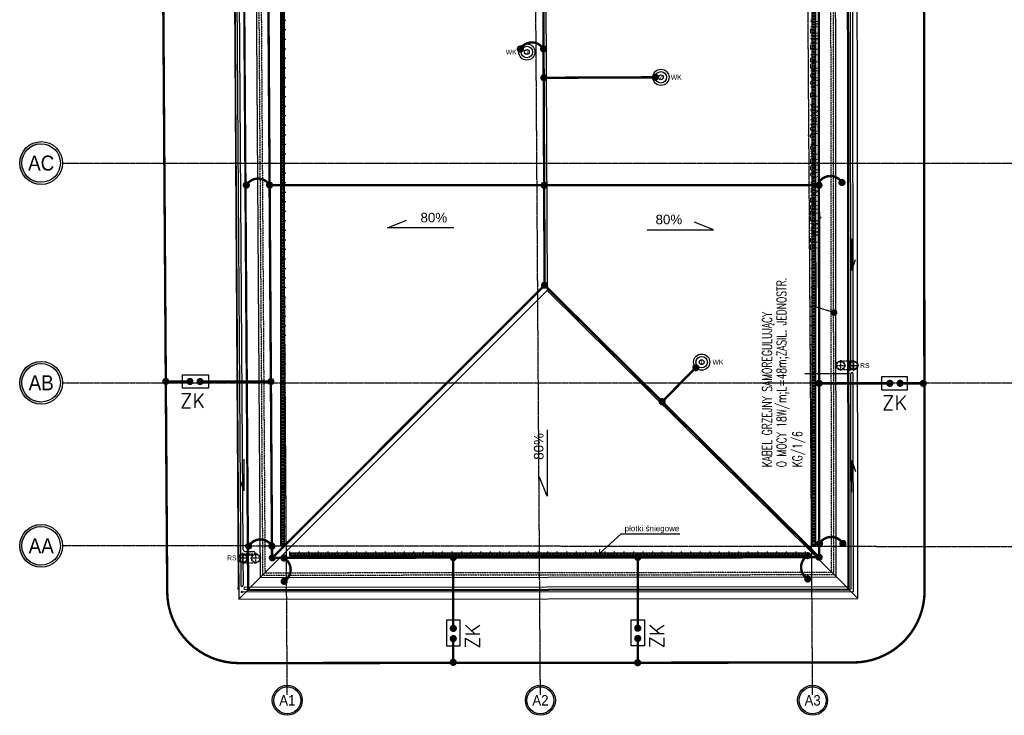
# Model space of a CAD drawing. Header units: inches. Extents: x -145354 to -97635, y 38777 to 78670.
# Tile 192 of 231: x -143262 to -141200, y 74466 to 75923. Entities that reach past the tile are written whole.
import ezdxf
from ezdxf.enums import TextEntityAlignment as Align

# ---------------------------------------------------------------- set-up
doc = ezdxf.new("R2010")
doc.units = ezdxf.units.IN
doc.header["$MEASUREMENT"] = 0
for name, pattern in [('CENTER', [2, 1.25, -0.25, 0.25, -0.25]), ('CONTINUA', [0]), ('DASHED2', [0.375, 0.25, -0.125]), ('HIDDEN', [0.375, 0.25, -0.125])]:
    doc.linetypes.add(name, pattern=pattern)
doc.layers.get('0').update_dxf_attribs({"color": 101})
for name, color, linetype in [('CIENKA', 8, 'CONTINUA'), ('E35', 6, 'Continuous'), ('E50', 3, 'Continuous'), ('Ins-kan', 54, 'Continuous'), ('Ins-ppoz-opis', 240, 'Continuous'), ('Ins-went-opis', 141, 'Continuous'), ('Ins-wod', 152, 'Continuous'), ('Ins-wod-opis', 155, 'Continuous'), ('L_CIENKA', 8, 'Continuous'), ('Opis-spadki', 61, 'Continuous'), ('Os-osie glowne', 8, 'CENTER'), ('Os-osie-opis', 8, 'Continuous'), ('piony_K_nr', 240, 'Continuous'), ('Sch-opis', 51, 'Continuous'), ('W-idok', 9, 'Continuous')]:
    doc.layers.add(name, color=color, linetype=linetype)
doc.styles.add('dwg_opis duży', font='ARIAL.TTF', dxfattribs={"width": 0.9})
doc.styles.add('dwg_opis podstawowy', font='romans.shx', dxfattribs={"width": 0.9})
doc.styles.add('KA wymiar', font='romans.shx', dxfattribs={"width": 0.6})
doc.styles.add('ROMANS', font='romans', dxfattribs={"width": 0.85})
doc.styles.add('TYTUL2', font='ARIAL.TTF')
doc.dimstyles.new('CHMIELNA', dxfattribs={"dimscale": 3.5, "dimtxt": 4, "dimasz": 1.5, "dimexe": 3, "dimexo": 0, "dimgap": 1, "dimtad": 1, "dimdec": 1, "dimrnd": 0.5, "dimzin": 12, "dimdsep": 46, "dimtxsty": 'ROMANS', "dimblk": 'DIMTICK', "dimcen": 0.09, "dimse1": 1, "dimse2": 1, "dimclrd": 143, "dimclrt": 53, "dimadec": 0, "dimazin": 0, "dimtfac": 1, "dimtdec": 1, "dimtix": 1, "dimtmove": 2, "dimatfit": 2, "dimldrblk": 'ARCHTICK', "dimfxl": 0, "dimtolj": 1, "dimtzin": 0, "dimarcsym": 0})
doc.dimstyles.new('KA wymiar', dxfattribs={"dimscale": 50, "dimtxt": 0.23, "dimasz": 0.14, "dimexe": 0, "dimexo": 0, "dimgap": 0.08, "dimtad": 1, "dimdec": 1, "dimrnd": 0.5, "dimzin": 9, "dimdsep": 46, "dimtxsty": 'KA wymiar', "dimblk1": 'UKOS', "dimblk2": 'UKOS', "dimsah": 1, "dimcen": 0.2, "dimse1": 1, "dimse2": 1, "dimclrd": 256, "dimclre": 256, "dimclrt": 2, "dimadec": 3, "dimazin": 0, "dimtfac": 1, "dimtdec": 1, "dimtix": 1, "dimtmove": 2, "dimatfit": 3, "dimldrblk": 'DOT', "dimfxl": 0, "dimtolj": 1, "dimtzin": 9, "dimarcsym": 0})

# ---------------------------------------------------------------- blocks, each defined once
blk = doc.blocks.new('UKOS')
at = {"color": 8}
blk.add_line((1, 0), (-1, 0), dxfattribs=at)
at = {"color": 1}
blk.add_line((0, 1), (0, -1), dxfattribs=at)
at = {"color": 1, "const_width": 0.2}
blk.add_lwpolyline([(0.6, 0.6), (-0.6, -0.6)], dxfattribs=at)
blk = doc.blocks.new('rura_spustowa')
at = {"layer": 'Ins-wod', "linetype": 'Continuous'}
for p, q in [((-11.2, 0), (11.2, 0)), ((0, -11.2), (0, 11.2))]:
    blk.add_line(p, q, dxfattribs=at)
at = {"layer": 'Ins-wod', "linetype": 'Continuous', "ltscale": 25}
for radius in [9.25, 8.25]:
    blk.add_circle((0, 0), radius, dxfattribs=at)
blk = doc.blocks.new('RURASPUSTOWA')
at = {"layer": 'Ins-wod', "linetype": 'HIDDEN', "ltscale": 15}
for p, q in [((-20.5, 27), (-20.5, 0)), ((-2, 27), (-2, 0))]:
    blk.add_line(p, q, dxfattribs=at)
at = {"layer": 'Ins-wod', "linetype": 'HIDDEN'}
for p, q in [((-22.5, 0), (0, 0)), ((-11.3, -11.3), (-11.3, 11.3))]:
    blk.add_line(p, q, dxfattribs=at)
at = {"layer": 'Ins-wod', "linetype": 'HIDDEN', "ltscale": 15}
for radius in [9.25, 8.25]:
    blk.add_circle((-11.3, 0), radius, dxfattribs=at)
at = {"layer": 'Ins-wod', "linetype": 'Continuous'}
blk.add_blockref('rura_spustowa', (-11.3, 27), dxfattribs=at)
blk = doc.blocks.new('spadek_rynna')
at = {"layer": 'Ins-wod-opis'}
for p, q in [((0, 66.6), (0, 0)), ((0, 0), (7.8, 23.3))]:
    blk.add_line(p, q, dxfattribs=at)
blk = doc.blocks.new('płotek')
at = {"layer": 'CIENKA'}
h = blk.add_hatch(dxfattribs=at)
h.set_pattern_fill('LINE', color=256, angle=90, style=0)
h.set_pattern_definition([(90, (-76858.9865, 40023.877), (-3.175, 2e-16), [])])
h.paths.add_polyline_path([(120, -1), (0, -1), (0, -7), (120, -7)])
for p, q in [((120, 0), (0, 0)), ((0, 0), (0, -7)), ((120, -7), (120, 0)), ((120, -1), (0, -1)), ((0, -7), (120, -7)), ((0, -7), (0, -10)), ((20, -7), (20, -10)), ((40, -7), (40, -10)), ((60, -7), (60, -10)), ((80, -7), (80, -10)), ((100, -7), (100, -10)), ((120, -7), (120, -10))]:
    blk.add_line(p, q, dxfattribs=at)
blk = doc.blocks.new('DIMTICK')
for p, q in [((-1, 0), (1, 0)), ((0, 1), (0, -1))]:
    blk.add_line(p, q)
at = {"const_width": 0.141}
blk.add_lwpolyline([(0.71, 0.71), (-0.71, -0.71)], dxfattribs=at)
blk = doc.blocks.new('SPADKI')
at = {"ltscale": 25}
blk.add_lwpolyline([(0, 0), (0, -70), (-8, -50), (-8, -50)], dxfattribs=at)
at = {"ltscale": 25, "style": 'ROMANS', "width": 0.7}
blk.add_attdef('SP%', text='', height=18, rotation=90, dxfattribs=at).set_placement((-4.9, -24), align=Align.CENTER)
blk = doc.blocks.new('_opis_osi_liczbowy')
blk.add_hatch(color=256).paths.add_polyline_path([(32, 32), (32, 28.8, -1), (32, -28.8), (32, -32, 1)])
for radius in [32, 28.8]:
    blk.add_circle((32, 0), radius)
at = {"style": 'dwg_opis duży', "width": 0.9}
blk.add_attdef('AXNAMEH', text='', height=22.4, rotation=90, dxfattribs=at).set_placement((32, 0), align=Align.MIDDLE_CENTER)
blk = doc.blocks.new('_opis_osi')
blk.add_hatch(color=256).paths.add_polyline_path([(32, -32), (28.8, -32, -1), (-28.8, -32), (-32, -32, 1)])
for radius in [32, 28.8]:
    blk.add_circle((0, -32), radius)
at = {"style": 'dwg_opis duży', "width": 0.9}
blk.add_attdef('AXNAMEV', text='', height=22.4, rotation=90, dxfattribs=at).set_placement((0, -32), align=Align.MIDDLE_CENTER)

msp = doc.modelspace()

# ---------------------------------------------------------------- linework, layer by layer
at = {"layer": 'E35'}
for p, q in [((-142816.27, 76530.42), (-142804.3, 74731.75)), ((-142811.27, 76530.42), (-142799.3, 74738.53)), ((-142806.27, 76530.42), (-142794.81, 74814.49)), ((-141521.71, 75191.44), (-141523.01, 76530.43)), ((-141516.71, 75191.44), (-141518.01, 76530.41)), ((-141526.71, 75191.44), (-141527.45, 75950.85)), ((-141526.27, 74735.78), (-141526.7, 75181.44)), ((-141521.27, 74730.78), (-141521.7, 75181.44)), ((-141516.26, 74725.79), (-141516.7, 75181.44)), ((-142789.81, 74809.52), (-142772.81, 74809.52)), ((-142789.69, 74802.34), (-142772.81, 74802.34)), ((-142794.69, 74797.3), (-142794.3, 74738.53)), ((-142798.25, 74724.55), (-141516.26, 74725.79)), ((-142790.3, 74734.56), (-141526.27, 74735.78)), ((-142790.29, 74729.56), (-141521.27, 74730.78))]:
    msp.add_line(p, q, dxfattribs=at)
for points in [[(-142866.67, 75178.92), (-142866.67, 75151.2), (-142921.5, 75151.2), (-142921.5, 75178.92)], [(-141457.58, 75175.13), (-141457.58, 75147.41), (-141402.76, 75147.41), (-141402.76, 75175.13)], [(-142368, 74665.85), (-142340.28, 74665.85), (-142340.28, 74611.03), (-142368, 74611.03)], [(-141981.74, 74666.24), (-141954.02, 74666.24), (-141954.02, 74611.42), (-141981.74, 74611.42)]]:
    msp.add_lwpolyline(points, close=True, dxfattribs=at)
at = {"layer": 'E35', "const_width": 6.79}
for points in [[(-142903.31, 75167.5, 1), (-142908.11, 75162.7, 1)], [(-142881.89, 75167.46, 1), (-142886.68, 75162.66, 1)], [(-141442.37, 75163.67, -1), (-141437.57, 75158.87, -1)], [(-141420.95, 75163.71, -1), (-141416.15, 75158.91, -1)], [(-142356.54, 74650.64, 1), (-142351.74, 74645.84, 1)], [(-141970.28, 74651.03, 1), (-141965.48, 74646.23, 1)], [(-142356.58, 74629.22, 1), (-142351.78, 74624.42, 1)], [(-141970.32, 74629.61, 1), (-141965.52, 74624.81, 1)]]:
    msp.add_lwpolyline(points, format="xyb", close=True, dxfattribs=at)
at = {"layer": 'E35'}
for centre, radius, start, end in [((-141524.21, 75191.44), 2.5, 180, 0), ((-141519.2, 75181.44), 2.5, 0, 180), ((-142789.81, 74814.52), 5, 180.38276, 270), ((-142789.69, 74797.34), 5, 90, 180.38276), ((-142772.81, 74805.93), 3.59, 270, 90), ((-142796.8, 74738.52), 2.5, 180.38276, 0.38276), ((-142790.29, 74732.06), 2.5, 90.05519, 270.05519)]:
    msp.add_arc(centre, radius, start, end, dxfattribs=at)
at = {"layer": 'E50'}
msp.add_line((-141526.7, 75181.44), (-141618.32, 75181.44), dxfattribs=at)
at = {"layer": 'E50', "const_width": 5}
for points in [[(-142756.44, 78275.34), (-142733.68, 74795.41)], [(-141587.9, 74797.05), (-141589.59, 77136.72)], [(-142164.22, 75650.88), (-142170.4, 77044.18)], [(-142162.96, 75366.61), (-142164.22, 75650.88)], [(-141588.4, 75576.05), (-142738.78, 75576.05)], [(-142162.96, 75366.61), (-142733.68, 74795.41)], [(-142162.96, 75366.61), (-141587.9, 74797.05)], [(-142733.68, 74796.04), (-141587.5, 74797.21)]]:
    msp.add_lwpolyline(points, dxfattribs=at)
at = {"layer": 'E50', "linetype": 'HIDDEN', "ltscale": 100, "const_width": 5}
for points in [[(-143067.17, 77210.68), (-143019.49, 77210.68, -0.4122582), (-142969.49, 77161.01), (-142953.21, 74724.54, 0.41254), (-142803.07, 74575.55), (-141517.12, 74576.78, 0.4142152), (-141367.26, 74726.93), (-141368.48, 75981.76)], [(-142956.16, 75165.25, 0.0494252), (-142954.19, 75165.06), (-142905.71, 75165.06)], [(-141367.68, 75161.56, -0.0601435), (-141370.06, 75161.27), (-141418.55, 75161.27)], [(-142354.42, 74575.98, 0.0594825), (-142354.14, 74578.33), (-142354.14, 74626.82)], [(-141968.16, 74576.35, 0.0599779), (-141967.88, 74578.72), (-141967.88, 74627.21)]]:
    msp.add_lwpolyline(points, format="xyb", dxfattribs=at)
at = {"layer": 'E50', "const_width": 5}
for points in [[(-142213.82, 75861.14, -0.5714764), (-142165.37, 75861.14, -2.2183293)], [(-142738.78, 75576.05, 0.5714764), (-142787.23, 75576.05, 2.2183293)], [(-141588.99, 75581.19, -0.5714764), (-141540.54, 75581.63, -2.2183293)], [(-142733.89, 74820.54, 0.5714764), (-142782.34, 74820.54, 2.2183293)], [(-141587.12, 74825.67, -0.5714764), (-141538.67, 74826.1, -2.2183293)], [(-141612.04, 74800.49, 0.5714764), (-141611.98, 74752.04, 2.2183293)], [(-142708.75, 74795.59, -0.5714764), (-142708.38, 74747.14, -2.2183293)]]:
    msp.add_lwpolyline(points, format="xyb", dxfattribs=at)
at = {"layer": 'E50'}
for points, const_width in [([(-142213.82, 75864.89, -1), (-142213.82, 75857.39, -1)], 7.5), ([(-142165.03, 75864.89, 1), (-142165.03, 75857.39, 1)], 7.5), ([(-142164.54, 75804.66, 1), (-142164.54, 75797.16, 1)], 7.5), ([(-141931.04, 75805.69, 1), (-141931.04, 75798.19, 1)], 7.5), ([(-141540.22, 75585.38, -1), (-141540.16, 75577.88, -1)], 7.5), ([(-142787.58, 75579.8, 1), (-142787.58, 75572.3, 1)], 7.5), ([(-142738.78, 75579.8, 1), (-142738.78, 75572.3, 1)], 7.5), ([(-142738.78, 75579.8, 1), (-142738.78, 75572.3, 1)], 7.5), ([(-142163.87, 75579.8, 1), (-142163.87, 75572.3, 1)], 7.5), ([(-141588.4, 75579.8, 1), (-141588.4, 75572.3, 1)], 7.5), ([(-142162.96, 75370.36, 1), (-142162.96, 75362.86, 1)], 7.5), ([(-141846.41, 75197.73, 1), (-141846.41, 75190.23, 1)], 7.5), ([(-141517.96, 75191.44, 1), (-141515.46, 75191.44, 1)], 2.5), ([(-141527.95, 75181.44, -1), (-141525.45, 75181.44, -1)], 2.5), ([(-142959.91, 75165.25, 1), (-142952.41, 75165.25, 1)], 7.5), ([(-142909.46, 75165.1, 1), (-142901.96, 75165.1, 1)], 7.5), ([(-142888.04, 75165.06, 1), (-142880.54, 75165.06, 1)], 7.5), ([(-142736.1, 75161.31, -1), (-142736.1, 75168.81, -1)], 7.5), ([(-141591.91, 75161.27, -1), (-141584.41, 75161.27, -1)], 7.5), ([(-141584.41, 75161.27, 1), (-141591.91, 75161.27, 1)], 7.5), ([(-141588.16, 75157.52, 1), (-141588.16, 75165.02, 1)], 7.5), ([(-141436.22, 75161.27, -1), (-141443.72, 75161.27, -1)], 7.5), ([(-141414.8, 75161.31, -1), (-141422.3, 75161.31, -1)], 7.5), ([(-141366.31, 75161.27, -1), (-141373.81, 75161.27, -1)], 7.5), ([(-141916.85, 75126.61, 1), (-141916.85, 75119.11, 1)], 7.5), ([(-142782.69, 74824.29, 1), (-142782.69, 74816.79, 1)], 7.5), ([(-142733.89, 74824.29, 1), (-142733.89, 74816.79, 1)], 7.5), ([(-141587.15, 74829.42, -1), (-141587.09, 74821.92, -1)], 7.5), ([(-141538.36, 74829.86, -1), (-141538.29, 74822.36, -1)], 7.5), ([(-142733.05, 74799.8, 1), (-142733.05, 74792.3, 1)], 7.5), ([(-142708.75, 74799.34, 1), (-142708.75, 74791.84, 1)], 7.5), ([(-142350.39, 74796.43, -1), (-142357.89, 74796.43, -1)], 7.5), ([(-141964.13, 74796.82, -1), (-141971.63, 74796.82, -1)], 7.5), ([(-141612.07, 74804.24, -1), (-141612.01, 74796.74, -1)], 7.5), ([(-141588.06, 74800.96, 1), (-141588.06, 74793.46, 1)], 7.5), ([(-142704.63, 74746.82, -1), (-142712.13, 74746.77, -1)], 7.5), ([(-141615.73, 74751.69, 1), (-141608.23, 74751.7, 1)], 7.5), ([(-142805.55, 74731.75, 1), (-142803.05, 74731.75, 1)], 2.5), ([(-142797, 74723.26, -1), (-142797.01, 74725.76, -1)], 2.5), ([(-142354.14, 74644.49, 1), (-142354.14, 74651.99, 1)], 7.5), ([(-141967.88, 74644.88, 1), (-141967.88, 74652.38, 1)], 7.5), ([(-142354.18, 74623.07, 1), (-142354.18, 74630.57, 1)], 7.5), ([(-141967.92, 74623.46, 1), (-141967.92, 74630.96, 1)], 7.5), ([(-142354.21, 74573.4, 1), (-142354.21, 74580.9, 1)], 7.5), ([(-141968.16, 74572.6, 1), (-141968.16, 74580.1, 1)], 7.5)]:
    msp.add_lwpolyline(points, format="xyb", close=True, dxfattribs=dict(at, const_width=const_width))
at = {"layer": 'E50', "linetype": 'Continuous', "const_width": 5}
for points in [[(-141931.39, 75801.94), (-142164.89, 75800.91)], [(-141846.41, 75193.98), (-141916.85, 75122.86)], [(-142739.03, 75165.06), (-142886.04, 75165.06)], [(-141585.23, 75161.27), (-141438.22, 75161.27)], [(-142354.14, 74793.5), (-142354.14, 74646.48)], [(-141967.88, 74793.89), (-141967.88, 74646.87)]]:
    msp.add_lwpolyline(points, dxfattribs=at)
at = {"layer": 'Ins-kan'}
for centre in [(-142200.16, 75854.89), (-141919.39, 75801.94), (-141834.02, 75205.61)]:
    msp.add_circle(centre, 5, dxfattribs=at)
at = {"layer": 'L_CIENKA'}
for centre, radius in [((-142200.16, 75854.89), 17), ((-142200.16, 75854.89), 12), ((-141919.39, 75801.94), 17), ((-141919.39, 75801.94), 12), ((-141834.02, 75205.61), 17), ((-141834.02, 75205.61), 12)]:
    msp.add_circle(centre, radius, dxfattribs=at)
at = {"layer": 'Os-osie glowne'}
for p, q in [((-142701.69, 74509), (-142729.5, 78670.48)), ((-142171.68, 74509), (-142199.48, 78670.48)), ((-141601.67, 74509), (-141629.47, 78670.48)), ((-142701.83, 74529), (-142729.03, 78601.42)), ((-142171.82, 74529), (-142199.02, 78601.42)), ((-141601.8, 74529), (-141629.01, 78601.42)), ((-137984, 74815.64), (-143172.52, 74821.12)), ((-137984, 74815.64), (-143172.52, 74821.12))]:
    msp.add_line(p, q, dxfattribs=at)
for points in [[(-143172.52, 75622.42), (-137984, 75622.42)], [(-143172.52, 75622.42), (-137984, 75622.42)], [(-143172.52, 75162.42), (-137984, 75162.42)], [(-143172.52, 75162.42), (-137984, 75162.42)]]:
    msp.add_lwpolyline(points, dxfattribs=at)
at = {"layer": 'W-idok', "ltscale": 100}
for p, q in [((-142167.98, 77694.94), (-142157.82, 75355.74)), ((-142783.18, 74730.39), (-142157.82, 75355.74)), ((-142157.82, 75355.74), (-141527.14, 74731.69))]:
    msp.add_line(p, q, dxfattribs=at)
at = {"layer": 'W-idok'}
for p, q in [((-142785.16, 74727.69), (-142803.04, 74709.67)), ((-141525.13, 74728.9), (-141507.12, 74710.92))]:
    msp.add_line(p, q, dxfattribs=at)
for points in [[(-141509.38, 77050.92), (-139595.38, 77052.77), (-139597.84, 74707.85), (-138305.09, 74706.49), (-138325.13, 78339.42), (-142827.29, 78339.42), (-142803.04, 74709.67), (-141507.12, 74710.92)], [(-141527.4, 77068.9), (-139577.36, 77070.79), (-139579.82, 74725.83), (-138323.19, 74724.5), (-138343.03, 78321.42), (-142809.17, 78321.42), (-142785.16, 74727.69), (-141525.13, 74728.9)], [(-141529.4, 77070.9), (-139575.35, 77072.79), (-139577.82, 74727.83), (-138325.2, 74726.51), (-138345.02, 78319.42), (-142807.15, 78319.42), (-142783.17, 74729.69), (-141527.13, 74730.9)], [(-141554.43, 77095.88), (-139550.33, 77097.82), (-139552.79, 74752.8), (-138350.34, 74751.53), (-138369.88, 78294.42), (-142781.98, 78294.42), (-142758.34, 74754.71), (-141552.16, 74755.88)]]:
    msp.add_lwpolyline(points, close=True, dxfattribs=at)
at = {"layer": 'W-idok', "linetype": 'DASHED2'}
msp.add_lwpolyline([(-141559.43, 77100.87), (-139545.32, 77102.82), (-139547.79, 74757.79), (-138355.36, 74756.54), (-138374.85, 78289.42), (-142776.95, 78289.42), (-142753.37, 74759.72), (-141557.16, 74760.87)], close=True, dxfattribs=at)
msp.add_lwpolyline([(-141564.43, 77105.87), (-139540.32, 77107.83), (-139542.78, 74762.79), (-138360.39, 74761.54), (-138379.83, 78284.42), (-142771.92, 78284.42), (-142748.4, 74764.72), (-141562.17, 74765.87), (-141564.44, 77105.87)], dxfattribs=at)

# ---------------------------------------------------------------- block references
at = {"xscale": -1}
for name, p, rotation in [('płotek', (-142715.09, 76021.81), 90), ('płotek', (-141595.7, 75901.51), 270), ('płotek', (-142715.09, 75901.81), 90), ('płotek', (-141595.7, 75781.51), 270), ('płotek', (-142715.09, 75781.81), 90), ('płotek', (-141595.7, 75661.51), 270), ('płotek', (-142715.09, 75661.81), 90), ('płotek', (-141595.7, 75541.51), 270), ('płotek', (-142715.09, 75541.81), 90), ('płotek', (-141595.7, 75421.51), 270), ('płotek', (-142715.09, 75421.81), 90), ('płotek', (-141595.7, 75301.51), 270), ('płotek', (-142715.09, 75301.81), 90), ('płotek', (-141595.7, 75181.51), 270), ('płotek', (-142715.09, 75181.81), 90), ('płotek', (-141595.7, 75061.51), 270), ('płotek', (-142715.09, 75061.81), 90), ('płotek', (-141595.7, 74941.51), 270), ('spadek_rynna', (-141519.65, 74999.85), 180), ('płotek', (-142715.09, 74941.81), 90), ('płotek', (-141595.7, 74821.51), 270), ('płotek', (-142696.44, 74799.54), 180), ('płotek', (-142576.44, 74799.54), 180), ('płotek', (-142456.44, 74799.54), 180), ('płotek', (-142336.44, 74799.54), 180), ('płotek', (-142216.44, 74799.54), 180), ('płotek', (-142096.44, 74799.54), 180), ('płotek', (-141976.44, 74799.54), 180), ('płotek', (-141856.44, 74799.54), 180), ('płotek', (-141736.44, 74799.54), 180)]:
    msp.add_blockref(name, p, dxfattribs=dict(at, rotation=rotation))
msp.add_blockref('spadek_rynna', (-141519.65, 75397.44))
msp.add_blockref('spadek_rynna', (-142792.67, 74935.98), dxfattribs=at)
at = {"layer": 'Ins-wod'}
for p, rotation in [((-141543.32, 75187.4), 270), ((-142767.66, 74806.31), 90)]:
    msp.add_blockref('RURASPUSTOWA', p, dxfattribs=dict(at, rotation=rotation))
at = {"layer": 'Opis-spadki', "yscale": 1.981212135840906, "zscale": 1.981212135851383}
for p, xscale, rotation in [((-142353.28, 75486.74), 1.981212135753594, 270), ((-141947.96, 75482.72), -1.981212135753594, 90)]:
    msp.add_blockref('SPADKI', p, dxfattribs=dict(at, xscale=xscale, rotation=rotation))
at = {"layer": 'Opis-spadki', "xscale": 1.981212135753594, "yscale": 1.981212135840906, "zscale": 1.981212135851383}
msp.add_blockref('SPADKI', (-142157.82, 75063.68), dxfattribs=at)
at = {"layer": 'Os-osie-opis'}
ref = msp.add_blockref('_opis_osi', (-143172.52, 75622.42), dxfattribs=dict(at, xscale=1.399999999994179, yscale=1.399999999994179, zscale=1.4, rotation=270))
ref.add_attrib('AXNAMEV', 'AC', dxfattribs={"layer": '0', "height": 31.36, "style": 'dwg_opis duży', "width": 0.9}).set_placement((-143217.09, 75622.42), align=Align.MIDDLE_CENTER)
ref = msp.add_blockref('_opis_osi', (-143172.52, 75162.42), dxfattribs=dict(at, xscale=1.399999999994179, yscale=1.399999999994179, zscale=1.4, rotation=270))
ref.add_attrib('AXNAMEV', 'AB', dxfattribs={"layer": '0', "height": 31.36, "style": 'dwg_opis duży', "width": 0.9}).set_placement((-143217.09, 75162.42), align=Align.MIDDLE_CENTER)
ref = msp.add_blockref('_opis_osi', (-143172.52, 74821.12), dxfattribs=dict(at, xscale=1.399999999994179, yscale=1.399999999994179, zscale=1.4, rotation=270))
ref.add_attrib('AXNAMEV', 'AA', dxfattribs={"layer": '0', "height": 31.36, "style": 'dwg_opis duży', "width": 0.9}).set_placement((-143217.09, 74821.12), align=Align.MIDDLE_CENTER)
ref = msp.add_blockref('_opis_osi_liczbowy', (-142701.83, 74529), dxfattribs=dict(at, xscale=0.9799999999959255, yscale=0.9799999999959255, zscale=0.9799999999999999, rotation=270))
ref.add_attrib('AXNAMEH', 'A1', dxfattribs={"layer": '0', "height": 21.952, "style": 'dwg_opis duży', "width": 0.9}).set_placement((-142701.68, 74497.65), align=Align.MIDDLE_CENTER)
ref = msp.add_blockref('_opis_osi_liczbowy', (-142171.82, 74529), dxfattribs=dict(at, xscale=0.9799999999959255, yscale=0.9799999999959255, zscale=0.9799999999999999, rotation=270))
ref.add_attrib('AXNAMEH', 'A2', dxfattribs={"layer": '0', "height": 21.952, "style": 'dwg_opis duży', "width": 0.9}).set_placement((-142171.67, 74497.65), align=Align.MIDDLE_CENTER)
ref = msp.add_blockref('_opis_osi_liczbowy', (-141601.8, 74529), dxfattribs=dict(at, xscale=0.9799999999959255, yscale=0.9799999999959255, zscale=0.9799999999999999, rotation=270))
ref.add_attrib('AXNAMEH', 'A3', dxfattribs={"layer": '0', "height": 21.952, "style": 'dwg_opis duży', "width": 0.9}).set_placement((-141601.66, 74497.65), align=Align.MIDDLE_CENTER)

# ---------------------------------------------------------------- texts
at = {"layer": 'E35', "style": 'ROMANS', "width": 0.7}
for s, p in [('O MOCY 18W/m;L=48m;ZASIL. JEDNOSTR.', (-141656.91, 74985.36)), ('KABEL GRZEJNY SAMOREGULUJĄCY', (-141687.08, 74985.36)), ('KG/1/6', (-141623.64, 74985.61))]:
    msp.add_text(s, height=19.95, rotation=90, dxfattribs=at).set_placement(p)
at = {"layer": 'E50', "linetype": 'Continuous', "style": 'ROMANS'}
for rotation, p in [(360, (-142926.58, 75109.66)), (90, (-142298.73, 74605.94)), (90, (-141912.48, 74606.33))]:
    msp.add_text('ZK', height=30, rotation=rotation, dxfattribs=at).set_placement(p)
msp.add_text('ZK', height=30, dxfattribs=at).set_placement((-141456.25, 75105.87))
at = {"layer": 'Ins-ppoz-opis', "style": 'dwg_opis podstawowy', "width": 0.9}
msp.add_text('ZEWNĘTRZNY OBRYS ŚCIANY Z OCIEPLENIEM', height=18, rotation=90, dxfattribs=at).set_placement((-141588.07, 75439.8))
at = {"layer": 'Ins-went-opis', "style": 'TYTUL2'}
for p in [(-142244.27, 75849.85), (-141898.69, 75796.9), (-141811.42, 75200.57)]:
    msp.add_text('WK', height=10.212, dxfattribs=at).set_placement(p)
at = {"layer": 'Ins-wod-opis', "style": 'TYTUL2'}
for p in [(-141492.4, 75198.54), (-142817.85, 74795.82)]:
    msp.add_text('RS', height=10.212, dxfattribs=at).set_placement(p, align=Align.MIDDLE)
at = {"layer": 'Opis-spadki', "style": 'TYTUL2'}
for s, height, p in [(' 80%%%', 20, (-142430.57, 75498.29)), (' 80%%%', 20, (-141938.43, 75494.27)), ('płotki śniegowe', 12, (-141995.4, 74851.51))]:
    msp.add_text(s, height=height, dxfattribs=at).set_placement(p)
msp.add_text(' 80%%%', height=20, rotation=90, dxfattribs=at).set_placement((-142165.33, 74993.38))
at = {"layer": 'piony_K_nr', "style": 'TYTUL2'}
for s, p in [('3', (-142203.04, 75851.23, -76.7)), ('2', (-141922.27, 75798.28, -76.7)), ('2', (-141922.27, 75798.28, -76.7)), ('1', (-141837.48, 75201.95, -76.7))]:
    msp.add_text(s, height=8, dxfattribs=at).set_placement(p)

# ---------------------------------------------------------------- leaders
at = {"layer": 'Ins-ppoz-opis', "ltscale": 0.038}
msp.add_leader([(-141556.96, 75309.36), (-141594.55, 75320.73), (-141594.61, 75414.81)], dimstyle='KA wymiar', override={"dimscale": 100, "dimgap": 0.0001, "dimtad": 0, "dimdec": 2, "dimtdec": 2}, dxfattribs=at)
at = {"layer": 'Sch-opis'}
msp.add_leader([(-142048.04, 74804.78), (-142002.59, 74846.05), (-141879.67, 74846.05)], dimstyle='CHMIELNA', override={"dimasz": 4, "dimgap": 1, "dimtad": 0}, dxfattribs=at)

doc.saveas('drawing.dxf')
